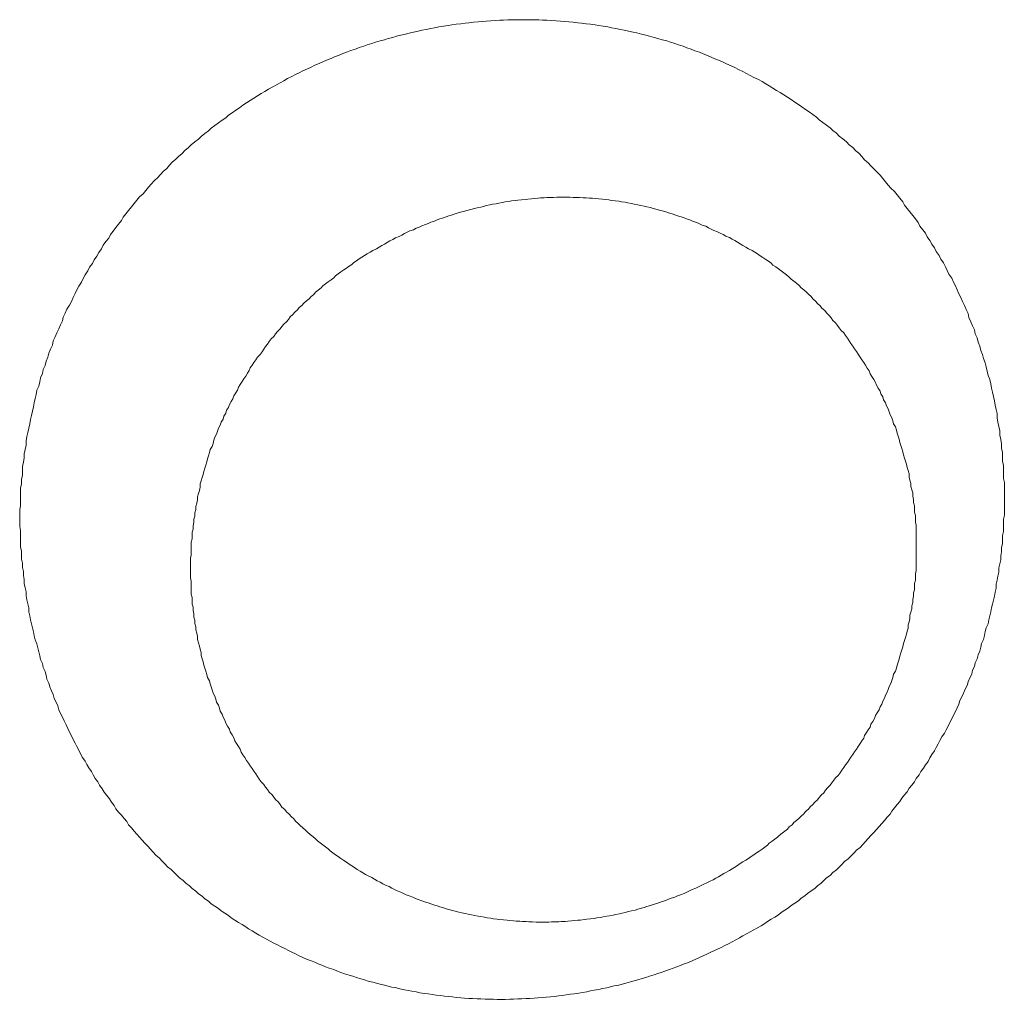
# Model space of a CAD drawing. Header units: millimetres. Extents: x -2274 to 12297, y -16157 to 26321.
# Tile 66 of 256: x -78.27 to -77.18, y -7059.75 to -7058.67. Entities that reach past the tile are written whole.
import ezdxf

# ---------------------------------------------------------------- set-up
doc = ezdxf.new("R2010")
doc.units = ezdxf.units.MM

msp = doc.modelspace()

# ---------------------------------------------------------------- linework, layer by layer
at = {"color": 253, "lineweight": 13}
for points in [[(-77.1843, -7059.1736, 0), (-77.1843, -7059.1688, 0), (-77.1843, -7059.1641, 0), (-77.1843, -7059.1593, 0), (-77.1853, -7059.1545, 0), (-77.1853, -7059.1498, 0), (-77.1853, -7059.145, 0), (-77.1863, -7059.1402, 0), (-77.1863, -7059.1355, 0), (-77.1873, -7059.1307, 0), (-77.1883, -7059.126, 0), (-77.1883, -7059.1212, 0), (-77.1893, -7059.1165, 0), (-77.1903, -7059.1117, 0), (-77.1913, -7059.107, 0), (-77.1913, -7059.1023, 0), (-77.1923, -7059.0976, 0), (-77.1933, -7059.0929, 0), (-77.1943, -7059.0882, 0), (-77.1953, -7059.0835, 0), (-77.1963, -7059.0788, 0), (-77.1973, -7059.0741, 0), (-77.1983, -7059.0695, 0), (-77.1993, -7059.0648, 0), (-77.2013, -7059.0602, 0), (-77.2023, -7059.0555, 0), (-77.2033, -7059.0509, 0), (-77.2043, -7059.0463, 0), (-77.2063, -7059.0417, 0), (-77.2073, -7059.0371, 0), (-77.2093, -7059.0326, 0), (-77.2103, -7059.028, 0), (-77.2123, -7059.0235, 0), (-77.2133, -7059.0189, 0), (-77.2153, -7059.0144, 0), (-77.2163, -7059.0099, 0), (-77.2183, -7059.0055, 0), (-77.2203, -7059.001, 0), (-77.2223, -7058.9965, 0), (-77.2233, -7058.9921, 0), (-77.2253, -7058.9877, 0), (-77.2273, -7058.9833, 0), (-77.2293, -7058.9789, 0), (-77.2313, -7058.9745, 0), (-77.2333, -7058.9702, 0), (-77.2353, -7058.9659, 0), (-77.2373, -7058.9616, 0), (-77.2393, -7058.9573, 0), (-77.2413, -7058.953, 0), (-77.2443, -7058.9488, 0), (-77.2463, -7058.9446, 0), (-77.2483, -7058.9404, 0), (-77.2503, -7058.9362, 0), (-77.2533, -7058.932, 0), (-77.2553, -7058.9279, 0), (-77.2583, -7058.9238, 0), (-77.2603, -7058.9197, 0), (-77.2633, -7058.9156, 0), (-77.2653, -7058.9116, 0), (-77.2683, -7058.9076, 0), (-77.2703, -7058.9036, 0), (-77.2733, -7058.8996, 0), (-77.2763, -7058.8957, 0), (-77.2783, -7058.8917, 0), (-77.2813, -7058.8878, 0), (-77.2843, -7058.884, 0), (-77.2873, -7058.8801, 0), (-77.2903, -7058.8763, 0), (-77.2933, -7058.8725, 0), (-77.2953, -7058.8688, 0), (-77.2983, -7058.865, 0), (-77.3013, -7058.8613, 0), (-77.3043, -7058.8576, 0), (-77.3083, -7058.854, 0), (-77.3113, -7058.8504, 0), (-77.3143, -7058.8468, 0), (-77.3173, -7058.8432, 0), (-77.3203, -7058.8397, 0), (-77.3233, -7058.8362, 0), (-77.3273, -7058.8327, 0), (-77.3303, -7058.8293, 0), (-77.3333, -7058.8258, 0), (-77.3373, -7058.8225, 0), (-77.3403, -7058.8191, 0), (-77.3433, -7058.8158, 0), (-77.3473, -7058.8125, 0), (-77.3503, -7058.8092, 0), (-77.3543, -7058.806, 0), (-77.3573, -7058.8028, 0), (-77.3613, -7058.7996, 0), (-77.3653, -7058.7965, 0), (-77.3683, -7058.7934, 0), (-77.3723, -7058.7904, 0), (-77.3753, -7058.7873, 0), (-77.3793, -7058.7843, 0), (-77.3833, -7058.7814, 0), (-77.3873, -7058.7785, 0), (-77.3903, -7058.7756, 0), (-77.3943, -7058.7727, 0), (-77.3983, -7058.7699, 0), (-77.4023, -7058.7671, 0), (-77.4063, -7058.7644, 0), (-77.4103, -7058.7616, 0), (-77.4143, -7058.759, 0), (-77.4183, -7058.7563, 0), (-77.4223, -7058.7537, 0), (-77.4263, -7058.7511, 0), (-77.4303, -7058.7486, 0), (-77.4343, -7058.7461, 0), (-77.4383, -7058.7436, 0), (-77.4423, -7058.7412, 0), (-77.4463, -7058.7388, 0), (-77.4503, -7058.7365, 0), (-77.4543, -7058.7342, 0), (-77.4593, -7058.7319, 0), (-77.4633, -7058.7296, 0), (-77.4673, -7058.7274, 0), (-77.4713, -7058.7253, 0), (-77.4763, -7058.7232, 0), (-77.4803, -7058.7211, 0), (-77.4843, -7058.719, 0), (-77.4893, -7058.717, 0), (-77.4933, -7058.715, 0), (-77.4973, -7058.7131, 0), (-77.5023, -7058.7112, 0), (-77.5063, -7058.7094, 0), (-77.5103, -7058.7076, 0), (-77.5153, -7058.7058, 0), (-77.5193, -7058.7041, 0), (-77.5243, -7058.7024, 0), (-77.5283, -7058.7007, 0), (-77.5333, -7058.6991, 0), (-77.5373, -7058.6975, 0), (-77.5423, -7058.696, 0), (-77.5463, -7058.6945, 0), (-77.5513, -7058.6931, 0), (-77.5553, -7058.6917, 0), (-77.5603, -7058.6903, 0), (-77.5653, -7058.689, 0), (-77.5693, -7058.6877, 0), (-77.5743, -7058.6864, 0), (-77.5783, -7058.6852, 0), (-77.5833, -7058.6841, 0), (-77.5883, -7058.6829, 0), (-77.5923, -7058.6819, 0), (-77.5973, -7058.6808, 0), (-77.6023, -7058.6798, 0), (-77.6063, -7058.6789, 0), (-77.6113, -7058.6779, 0), (-77.6163, -7058.6771, 0), (-77.6203, -7058.6762, 0), (-77.6253, -7058.6754, 0), (-77.6303, -7058.6747, 0), (-77.6343, -7058.674, 0), (-77.6393, -7058.6733, 0), (-77.6443, -7058.6727, 0), (-77.6493, -7058.6721, 0), (-77.6533, -7058.6716, 0), (-77.6583, -7058.6711, 0), (-77.6633, -7058.6706, 0), (-77.6683, -7058.6702, 0), (-77.6723, -7058.6698, 0), (-77.6773, -7058.6695, 0), (-77.6823, -7058.6692, 0), (-77.6873, -7058.6689, 0), (-77.6923, -7058.6687, 0), (-77.6963, -7058.6685, 0), (-77.7013, -7058.6684, 0), (-77.7063, -7058.6683, 0), (-77.7113, -7058.6683, 0), (-77.7153, -7058.6683, 0), (-77.7203, -7058.6683, 0), (-77.7253, -7058.6684, 0), (-77.7303, -7058.6685, 0), (-77.7353, -7058.6687, 0), (-77.7393, -7058.6689, 0), (-77.7443, -7058.6692, 0), (-77.7493, -7058.6695, 0), (-77.7543, -7058.6698, 0), (-77.7583, -7058.6702, 0), (-77.7633, -7058.6706, 0), (-77.7683, -7058.6711, 0), (-77.7733, -7058.6716, 0), (-77.7773, -7058.6721, 0), (-77.7823, -7058.6727, 0), (-77.7873, -7058.6733, 0), (-77.7923, -7058.674, 0), (-77.7963, -7058.6747, 0), (-77.8013, -7058.6755, 0), (-77.8063, -7058.6763, 0), (-77.8113, -7058.6771, 0), (-77.8153, -7058.678, 0), (-77.8203, -7058.6789, 0), (-77.8253, -7058.6799, 0), (-77.8293, -7058.6809, 0), (-77.8343, -7058.6819, 0), (-77.8393, -7058.683, 0), (-77.8433, -7058.6841, 0), (-77.8483, -7058.6852, 0), (-77.8533, -7058.6864, 0), (-77.8573, -7058.6877, 0), (-77.8623, -7058.689, 0), (-77.8663, -7058.6903, 0), (-77.8713, -7058.6916, 0), (-77.8763, -7058.693, 0), (-77.8803, -7058.6944, 0), (-77.8853, -7058.6959, 0), (-77.8893, -7058.6974, 0), (-77.8943, -7058.699, 0), (-77.8983, -7058.7006, 0), (-77.9033, -7058.7022, 0), (-77.9073, -7058.7038, 0), (-77.9123, -7058.7055, 0), (-77.9163, -7058.7073, 0), (-77.9213, -7058.709, 0), (-77.9253, -7058.7109, 0), (-77.9303, -7058.7127, 0), (-77.9343, -7058.7146, 0), (-77.9383, -7058.7165, 0), (-77.9433, -7058.7185, 0), (-77.9473, -7058.7205, 0), (-77.9513, -7058.7225, 0), (-77.9563, -7058.7246, 0), (-77.9603, -7058.7267, 0), (-77.9643, -7058.7288, 0), (-77.9683, -7058.731, 0), (-77.9733, -7058.7332, 0), (-77.9773, -7058.7355, 0), (-77.9813, -7058.7378, 0), (-77.9853, -7058.7401, 0), (-77.9893, -7058.7424, 0), (-77.9943, -7058.7448, 0), (-77.9983, -7058.7473, 0), (-78.0023, -7058.7497, 0), (-78.0063, -7058.7522, 0), (-78.0103, -7058.7548, 0), (-78.0143, -7058.7573, 0), (-78.0183, -7058.7599, 0), (-78.0223, -7058.7626, 0), (-78.0263, -7058.7652, 0), (-78.0303, -7058.7679, 0), (-78.0343, -7058.7707, 0), (-78.0383, -7058.7735, 0), (-78.0413, -7058.7763, 0), (-78.0453, -7058.7791, 0), (-78.0493, -7058.782, 0), (-78.0533, -7058.7849, 0), (-78.0573, -7058.7878, 0), (-78.0603, -7058.7908, 0), (-78.0643, -7058.7938, 0), (-78.0683, -7058.7968, 0), (-78.0713, -7058.7998, 0), (-78.0753, -7058.8029, 0), (-78.0793, -7058.806, 0), (-78.0823, -7058.8092, 0), (-78.0863, -7058.8124, 0), (-78.0893, -7058.8156, 0), (-78.0933, -7058.8188, 0), (-78.0963, -7058.8221, 0), (-78.1003, -7058.8254, 0), (-78.1033, -7058.8287, 0), (-78.1063, -7058.8321, 0), (-78.1103, -7058.8355, 0), (-78.1133, -7058.8389, 0), (-78.1163, -7058.8423, 0), (-78.1203, -7058.8458, 0), (-78.1233, -7058.8493, 0), (-78.1263, -7058.8528, 0), (-78.1293, -7058.8564, 0), (-78.1323, -7058.86, 0), (-78.1363, -7058.8636, 0), (-78.1393, -7058.8672, 0), (-78.1423, -7058.8709, 0), (-78.1453, -7058.8746, 0), (-78.1483, -7058.8783, 0), (-78.1513, -7058.882, 0), (-78.1543, -7058.8858, 0), (-78.1563, -7058.8896, 0), (-78.1593, -7058.8934, 0), (-78.1623, -7058.8972, 0), (-78.1653, -7058.9011, 0), (-78.1683, -7058.905, 0), (-78.1703, -7058.9089, 0), (-78.1733, -7058.9128, 0), (-78.1763, -7058.9168, 0), (-78.1783, -7058.9207, 0), (-78.1813, -7058.9247, 0), (-78.1833, -7058.9288, 0), (-78.1863, -7058.9328, 0), (-78.1883, -7058.9369, 0), (-78.1913, -7058.941, 0), (-78.1933, -7058.9451, 0), (-78.1963, -7058.9492, 0), (-78.1983, -7058.9534, 0), (-78.2003, -7058.9575, 0), (-78.2033, -7058.9617, 0), (-78.2053, -7058.9659, 0), (-78.2073, -7058.9701, 0), (-78.2093, -7058.9744, 0), (-78.2113, -7058.9787, 0), (-78.2133, -7058.9829, 0), (-78.2163, -7058.9872, 0), (-78.2183, -7058.9916, 0), (-78.2203, -7058.9959, 0), (-78.2213, -7059.0002, 0), (-78.2233, -7059.0046, 0), (-78.2253, -7059.009, 0), (-78.2273, -7059.0134, 0), (-78.2293, -7059.0178, 0), (-78.2313, -7059.0222, 0), (-78.2323, -7059.0267, 0), (-78.2343, -7059.0311, 0), (-78.2363, -7059.0356, 0), (-78.2373, -7059.0401, 0), (-78.2393, -7059.0446, 0), (-78.2403, -7059.0491, 0), (-78.2423, -7059.0536, 0), (-78.2433, -7059.0582, 0), (-78.2453, -7059.0627, 0), (-78.2463, -7059.0673, 0), (-78.2473, -7059.0719, 0), (-78.2493, -7059.0765, 0), (-78.2503, -7059.0811, 0), (-78.2513, -7059.0857, 0), (-78.2523, -7059.0903, 0), (-78.2533, -7059.0949, 0), (-78.2543, -7059.0996, 0), (-78.2553, -7059.1042, 0), (-78.2563, -7059.1089, 0), (-78.2573, -7059.1135, 0), (-78.2583, -7059.1182, 0), (-78.2593, -7059.1229, 0), (-78.2603, -7059.1276, 0), (-78.2613, -7059.1323, 0), (-78.2613, -7059.137, 0), (-78.2623, -7059.1417, 0), (-78.2633, -7059.1464, 0), (-78.2633, -7059.1511, 0), (-78.2643, -7059.1559, 0), (-78.2653, -7059.1606, 0), (-78.2653, -7059.1653, 0), (-78.2653, -7059.1701, 0), (-78.2663, -7059.1748, 0), (-78.2663, -7059.1796, 0), (-78.2673, -7059.1843, 0), (-78.2673, -7059.1891, 0), (-78.2673, -7059.1939, 0), (-78.2673, -7059.1986, 0), (-78.2673, -7059.2034, 0), (-78.2683, -7059.2082, 0), (-78.2683, -7059.213, 0), (-78.2683, -7059.2177, 0)], [(-78.0803, -7059.2725, 0), (-78.0803, -7059.2689, 0), (-78.0803, -7059.2653, 0), (-78.0803, -7059.2617, 0), (-78.0793, -7059.2581, 0), (-78.0793, -7059.2545, 0), (-78.0793, -7059.2509, 0), (-78.0793, -7059.2473, 0), (-78.0793, -7059.2438, 0), (-78.0783, -7059.2402, 0), (-78.0783, -7059.2366, 0), (-78.0783, -7059.233, 0), (-78.0773, -7059.2294, 0), (-78.0773, -7059.2258, 0), (-78.0763, -7059.2223, 0), (-78.0763, -7059.2187, 0), (-78.0753, -7059.2151, 0), (-78.0753, -7059.2116, 0), (-78.0743, -7059.208, 0), (-78.0743, -7059.2045, 0), (-78.0733, -7059.2009, 0), (-78.0723, -7059.1974, 0), (-78.0723, -7059.1939, 0), (-78.0713, -7059.1903, 0), (-78.0703, -7059.1868, 0), (-78.0693, -7059.1833, 0), (-78.0693, -7059.1798, 0), (-78.0683, -7059.1763, 0), (-78.0673, -7059.1728, 0), (-78.0663, -7059.1693, 0), (-78.0653, -7059.1659, 0), (-78.0643, -7059.1624, 0), (-78.0633, -7059.159, 0), (-78.0623, -7059.1555, 0), (-78.0613, -7059.1521, 0), (-78.0603, -7059.1487, 0), (-78.0593, -7059.1452, 0), (-78.0583, -7059.1418, 0), (-78.0563, -7059.1384, 0), (-78.0553, -7059.1351, 0), (-78.0543, -7059.1317, 0), (-78.0533, -7059.1283, 0), (-78.0513, -7059.125, 0), (-78.0503, -7059.1216, 0), (-78.0493, -7059.1183, 0), (-78.0473, -7059.115, 0), (-78.0463, -7059.1117, 0), (-78.0443, -7059.1084, 0), (-78.0433, -7059.1051, 0), (-78.0413, -7059.1019, 0), (-78.0403, -7059.0986, 0), (-78.0383, -7059.0954, 0), (-78.0373, -7059.0922, 0), (-78.0353, -7059.089, 0), (-78.0333, -7059.0858, 0), (-78.0323, -7059.0826, 0), (-78.0303, -7059.0795, 0), (-78.0283, -7059.0763, 0), (-78.0273, -7059.0732, 0), (-78.0253, -7059.0701, 0), (-78.0233, -7059.067, 0), (-78.0213, -7059.0639, 0), (-78.0193, -7059.0609, 0), (-78.0173, -7059.0578, 0), (-78.0153, -7059.0548, 0), (-78.0143, -7059.0518, 0), (-78.0123, -7059.0488, 0), (-78.0103, -7059.0459, 0), (-78.0083, -7059.0429, 0), (-78.0063, -7059.04, 0), (-78.0033, -7059.0371, 0), (-78.0013, -7059.0342, 0), (-77.9993, -7059.0313, 0), (-77.9973, -7059.0284, 0), (-77.9953, -7059.0256, 0), (-77.9933, -7059.0228, 0), (-77.9913, -7059.02, 0), (-77.9883, -7059.0172, 0), (-77.9863, -7059.0145, 0), (-77.9843, -7059.0117, 0), (-77.9813, -7059.009, 0), (-77.9793, -7059.0063, 0), (-77.9773, -7059.0037, 0), (-77.9743, -7059.001, 0), (-77.9723, -7058.9984, 0), (-77.9703, -7058.9958, 0), (-77.9673, -7058.9932, 0), (-77.9653, -7058.9906, 0), (-77.9623, -7058.9881, 0), (-77.9603, -7058.9855, 0), (-77.9573, -7058.983, 0), (-77.9553, -7058.9806, 0), (-77.9523, -7058.9781, 0), (-77.9493, -7058.9757, 0), (-77.9473, -7058.9733, 0), (-77.9443, -7058.9709, 0), (-77.9423, -7058.9685, 0), (-77.9393, -7058.9662, 0), (-77.9363, -7058.9638, 0), (-77.9343, -7058.9615, 0), (-77.9313, -7058.9593, 0), (-77.9283, -7058.957, 0), (-77.9253, -7058.9548, 0), (-77.9223, -7058.9526, 0), (-77.9203, -7058.9504, 0), (-77.9173, -7058.9482, 0), (-77.9143, -7058.9461, 0), (-77.9113, -7058.944, 0), (-77.9083, -7058.9419, 0), (-77.9053, -7058.9399, 0), (-77.9023, -7058.9378, 0), (-77.9003, -7058.9358, 0), (-77.8973, -7058.9338, 0), (-77.8943, -7058.9319, 0), (-77.8913, -7058.9299, 0), (-77.8883, -7058.928, 0), (-77.8853, -7058.9261, 0), (-77.8823, -7058.9243, 0), (-77.8793, -7058.9225, 0), (-77.8753, -7058.9206, 0), (-77.8723, -7058.9189, 0), (-77.8693, -7058.9171, 0), (-77.8663, -7058.9154, 0), (-77.8633, -7058.9137, 0), (-77.8603, -7058.912, 0), (-77.8573, -7058.9104, 0), (-77.8543, -7058.9087, 0), (-77.8503, -7058.9071, 0), (-77.8473, -7058.9056, 0), (-77.8443, -7058.904, 0), (-77.8413, -7058.9025, 0), (-77.8383, -7058.901, 0), (-77.8343, -7058.8996, 0), (-77.8313, -7058.8981, 0), (-77.8283, -7058.8967, 0), (-77.8253, -7058.8954, 0), (-77.8213, -7058.894, 0), (-77.8183, -7058.8927, 0), (-77.8153, -7058.8914, 0), (-77.8113, -7058.8901, 0), (-77.8083, -7058.8889, 0), (-77.8053, -7058.8877, 0), (-77.8013, -7058.8865, 0), (-77.7983, -7058.8854, 0), (-77.7953, -7058.8843, 0), (-77.7913, -7058.8832, 0), (-77.7883, -7058.8821, 0), (-77.7853, -7058.8811, 0), (-77.7813, -7058.8801, 0), (-77.7783, -7058.8791, 0), (-77.7743, -7058.8781, 0), (-77.7713, -7058.8772, 0), (-77.7673, -7058.8763, 0), (-77.7643, -7058.8755, 0), (-77.7603, -7058.8747, 0), (-77.7573, -7058.8739, 0), (-77.7543, -7058.8731, 0), (-77.7503, -7058.8724, 0), (-77.7473, -7058.8716, 0), (-77.7433, -7058.871, 0), (-77.7403, -7058.8703, 0), (-77.7363, -7058.8697, 0), (-77.7333, -7058.8691, 0), (-77.7293, -7058.8686, 0), (-77.7263, -7058.868, 0), (-77.7223, -7058.8675, 0), (-77.7193, -7058.8671, 0), (-77.7153, -7058.8666, 0), (-77.7113, -7058.8662, 0), (-77.7083, -7058.8659, 0), (-77.7043, -7058.8655, 0), (-77.7013, -7058.8652, 0), (-77.6973, -7058.8649, 0), (-77.6943, -7058.8647, 0), (-77.6903, -7058.8645, 0), (-77.6873, -7058.8643, 0), (-77.6833, -7058.8642, 0), (-77.6803, -7058.864, 0), (-77.6763, -7058.8639, 0), (-77.6723, -7058.8639, 0), (-77.6693, -7058.8639, 0), (-77.6653, -7058.8639, 0), (-77.6623, -7058.8639, 0), (-77.6583, -7058.864, 0), (-77.6553, -7058.8641, 0), (-77.6513, -7058.8642, 0), (-77.6473, -7058.8644, 0), (-77.6443, -7058.8646, 0), (-77.6403, -7058.8648, 0), (-77.6373, -7058.865, 0), (-77.6333, -7058.8653, 0), (-77.6303, -7058.8657, 0), (-77.6263, -7058.866, 0), (-77.6233, -7058.8664, 0), (-77.6193, -7058.8668, 0), (-77.6163, -7058.8673, 0), (-77.6123, -7058.8678, 0), (-77.6083, -7058.8683, 0), (-77.6053, -7058.8688, 0), (-77.6013, -7058.8694, 0), (-77.5983, -7058.87, 0), (-77.5943, -7058.8707, 0), (-77.5913, -7058.8714, 0), (-77.5873, -7058.8721, 0), (-77.5843, -7058.8728, 0), (-77.5803, -7058.8736, 0), (-77.5773, -7058.8744, 0), (-77.5733, -7058.8753, 0), (-77.5703, -7058.8761, 0), (-77.5673, -7058.8771, 0), (-77.5633, -7058.878, 0), (-77.5603, -7058.879, 0), (-77.5563, -7058.88, 0), (-77.5533, -7058.881, 0), (-77.5493, -7058.8821, 0), (-77.5463, -7058.8832, 0), (-77.5433, -7058.8843, 0), (-77.5393, -7058.8855, 0), (-77.5363, -7058.8867, 0), (-77.5323, -7058.8879, 0), (-77.5293, -7058.8892, 0), (-77.5263, -7058.8905, 0), (-77.5223, -7058.8918, 0), (-77.5193, -7058.8931, 0), (-77.5163, -7058.8945, 0), (-77.5123, -7058.8959, 0), (-77.5093, -7058.8974, 0), (-77.5063, -7058.8989, 0), (-77.5033, -7058.9004, 0), (-77.4993, -7058.9019, 0), (-77.4963, -7058.9035, 0), (-77.4933, -7058.9051, 0), (-77.4903, -7058.9067, 0), (-77.4863, -7058.9083, 0), (-77.4833, -7058.91, 0), (-77.4803, -7058.9117, 0), (-77.4773, -7058.9135, 0), (-77.4743, -7058.9152, 0), (-77.4713, -7058.917, 0), (-77.4683, -7058.9188, 0), (-77.4653, -7058.9207, 0), (-77.4613, -7058.9226, 0), (-77.4583, -7058.9245, 0), (-77.4553, -7058.9264, 0), (-77.4523, -7058.9284, 0), (-77.4493, -7058.9304, 0), (-77.4463, -7058.9324, 0), (-77.4433, -7058.9344, 0), (-77.4403, -7058.9365, 0), (-77.4383, -7058.9386, 0), (-77.4353, -7058.9407, 0), (-77.4323, -7058.9429, 0), (-77.4293, -7058.9451, 0), (-77.4263, -7058.9473, 0), (-77.4233, -7058.9495, 0), (-77.4203, -7058.9518, 0), (-77.4183, -7058.9541, 0), (-77.4153, -7058.9564, 0), (-77.4123, -7058.9587, 0), (-77.4093, -7058.9611, 0), (-77.4073, -7058.9635, 0), (-77.4043, -7058.9659, 0), (-77.4013, -7058.9683, 0), (-77.3993, -7058.9708, 0), (-77.3963, -7058.9733, 0), (-77.3943, -7058.9758, 0), (-77.3913, -7058.9783, 0), (-77.3893, -7058.9809, 0), (-77.3863, -7058.9835, 0), (-77.3843, -7058.9861, 0), (-77.3813, -7058.9887, 0), (-77.3793, -7058.9914, 0), (-77.3763, -7058.994, 0), (-77.3743, -7058.9967, 0), (-77.3723, -7058.9995, 0), (-77.3693, -7059.0022, 0), (-77.3673, -7059.005, 0), (-77.3653, -7059.0078, 0), (-77.3633, -7059.0106, 0), (-77.3603, -7059.0134, 0), (-77.3583, -7059.0163, 0), (-77.3563, -7059.0192, 0), (-77.3543, -7059.0221, 0), (-77.3523, -7059.025, 0), (-77.3503, -7059.0279, 0), (-77.3483, -7059.0309, 0), (-77.3463, -7059.0339, 0), (-77.3443, -7059.0369, 0), (-77.3423, -7059.0399, 0), (-77.3403, -7059.0429, 0), (-77.3383, -7059.046, 0), (-77.3363, -7059.049, 0), (-77.3343, -7059.0521, 0), (-77.3323, -7059.0552, 0), (-77.3313, -7059.0583, 0), (-77.3293, -7059.0615, 0), (-77.3273, -7059.0646, 0), (-77.3253, -7059.0678, 0), (-77.3243, -7059.071, 0), (-77.3223, -7059.0742, 0), (-77.3203, -7059.0774, 0), (-77.3193, -7059.0806, 0), (-77.3173, -7059.0839, 0), (-77.3163, -7059.0871, 0), (-77.3143, -7059.0904, 0), (-77.3133, -7059.0937, 0), (-77.3113, -7059.097, 0), (-77.3103, -7059.1003, 0), (-77.3093, -7059.1036, 0), (-77.3073, -7059.1069, 0), (-77.3063, -7059.1103, 0), (-77.3053, -7059.1136, 0), (-77.3033, -7059.117, 0), (-77.3023, -7059.1204, 0), (-77.3013, -7059.1237, 0), (-77.3003, -7059.1271, 0), (-77.2993, -7059.1305, 0), (-77.2983, -7059.134, 0), (-77.2973, -7059.1374, 0), (-77.2963, -7059.1408, 0), (-77.2953, -7059.1443, 0), (-77.2943, -7059.1477, 0), (-77.2933, -7059.1512, 0), (-77.2923, -7059.1547, 0), (-77.2913, -7059.1581, 0), (-77.2903, -7059.1616, 0), (-77.2893, -7059.1651, 0), (-77.2883, -7059.1686, 0), (-77.2883, -7059.1721, 0), (-77.2873, -7059.1756, 0), (-77.2863, -7059.1791, 0), (-77.2863, -7059.1827, 0), (-77.2853, -7059.1862, 0), (-77.2843, -7059.1897, 0), (-77.2843, -7059.1932, 0), (-77.2833, -7059.1968, 0), (-77.2833, -7059.2003, 0), (-77.2823, -7059.2039, 0), (-77.2823, -7059.2074, 0), (-77.2823, -7059.211, 0), (-77.2813, -7059.2145, 0), (-77.2813, -7059.2181, 0), (-77.2813, -7059.2217, 0), (-77.2803, -7059.2252, 0), (-77.2803, -7059.2288, 0), (-77.2803, -7059.2324, 0), (-77.2803, -7059.2359, 0), (-77.2803, -7059.2395, 0), (-77.2803, -7059.2431, 0), (-77.2803, -7059.2466, 0), (-77.2803, -7059.2502, 0), (-77.2803, -7059.2538, 0)], [(-78.2683, -7059.2177, 0), (-78.2683, -7059.2222, 0), (-78.2683, -7059.2267, 0), (-78.2673, -7059.2312, 0), (-78.2673, -7059.2357, 0), (-78.2673, -7059.2402, 0), (-78.2673, -7059.2447, 0), (-78.2673, -7059.2492, 0), (-78.2663, -7059.2537, 0), (-78.2663, -7059.2582, 0), (-78.2663, -7059.2627, 0), (-78.2653, -7059.2672, 0), (-78.2653, -7059.2717, 0), (-78.2643, -7059.2762, 0), (-78.2643, -7059.2806, 0), (-78.2633, -7059.2851, 0), (-78.2633, -7059.2896, 0), (-78.2623, -7059.2941, 0), (-78.2613, -7059.2985, 0), (-78.2613, -7059.303, 0), (-78.2603, -7059.3074, 0), (-78.2593, -7059.3119, 0), (-78.2583, -7059.3163, 0), (-78.2583, -7059.3208, 0), (-78.2573, -7059.3252, 0), (-78.2563, -7059.3296, 0), (-78.2553, -7059.334, 0), (-78.2543, -7059.3384, 0), (-78.2533, -7059.3428, 0), (-78.2523, -7059.3472, 0), (-78.2513, -7059.3516, 0), (-78.2493, -7059.356, 0), (-78.2483, -7059.3603, 0), (-78.2473, -7059.3647, 0), (-78.2463, -7059.369, 0), (-78.2453, -7059.3733, 0), (-78.2433, -7059.3777, 0), (-78.2423, -7059.382, 0), (-78.2403, -7059.3863, 0), (-78.2393, -7059.3905, 0), (-78.2383, -7059.3948, 0), (-78.2363, -7059.3991, 0), (-78.2353, -7059.4033, 0), (-78.2333, -7059.4076, 0), (-78.2313, -7059.4118, 0), (-78.2303, -7059.416, 0), (-78.2283, -7059.4202, 0), (-78.2263, -7059.4243, 0), (-78.2253, -7059.4285, 0), (-78.2233, -7059.4326, 0), (-78.2213, -7059.4368, 0), (-78.2193, -7059.4409, 0), (-78.2173, -7059.445, 0), (-78.2153, -7059.4491, 0), (-78.2133, -7059.4531, 0), (-78.2113, -7059.4572, 0), (-78.2093, -7059.4612, 0), (-78.2073, -7059.4652, 0), (-78.2053, -7059.4692, 0), (-78.2033, -7059.4732, 0), (-78.2013, -7059.4771, 0), (-78.1993, -7059.4811, 0), (-78.1963, -7059.485, 0), (-78.1943, -7059.4889, 0), (-78.1923, -7059.4927, 0), (-78.1893, -7059.4966, 0), (-78.1873, -7059.5004, 0), (-78.1853, -7059.5042, 0), (-78.1823, -7059.508, 0), (-78.1803, -7059.5118, 0), (-78.1773, -7059.5155, 0), (-78.1753, -7059.5193, 0), (-78.1723, -7059.523, 0), (-78.1693, -7059.5267, 0), (-78.1673, -7059.5303, 0), (-78.1643, -7059.534, 0), (-78.1623, -7059.5376, 0), (-78.1593, -7059.5412, 0), (-78.1563, -7059.5447, 0), (-78.1533, -7059.5483, 0), (-78.1503, -7059.5518, 0), (-78.1483, -7059.5553, 0), (-78.1453, -7059.5587, 0), (-78.1423, -7059.5622, 0), (-78.1393, -7059.5656, 0), (-78.1363, -7059.569, 0), (-78.1333, -7059.5724, 0), (-78.1303, -7059.5757, 0), (-78.1273, -7059.579, 0), (-78.1243, -7059.5823, 0), (-78.1213, -7059.5856, 0), (-78.1183, -7059.5888, 0), (-78.1143, -7059.592, 0), (-78.1113, -7059.5952, 0), (-78.1083, -7059.5984, 0), (-78.1053, -7059.6015, 0), (-78.1013, -7059.6046, 0), (-78.0983, -7059.6077, 0), (-78.0953, -7059.6107, 0), (-78.0923, -7059.6137, 0), (-78.0883, -7059.6167, 0), (-78.0853, -7059.6197, 0), (-78.0813, -7059.6226, 0), (-78.0783, -7059.6255, 0), (-78.0743, -7059.6284, 0), (-78.0713, -7059.6312, 0), (-78.0673, -7059.634, 0), (-78.0643, -7059.6368, 0), (-78.0603, -7059.6395, 0), (-78.0573, -7059.6422, 0), (-78.0533, -7059.6449, 0), (-78.0493, -7059.6476, 0), (-78.0463, -7059.6502, 0), (-78.0423, -7059.6528, 0), (-78.0383, -7059.6553, 0), (-78.0353, -7059.6579, 0), (-78.0313, -7059.6604, 0), (-78.0273, -7059.6628, 0), (-78.0233, -7059.6652, 0), (-78.0193, -7059.6676, 0), (-78.0163, -7059.67, 0), (-78.0123, -7059.6723, 0), (-78.0083, -7059.6746, 0), (-78.0043, -7059.6769, 0), (-78.0003, -7059.6791, 0), (-77.9963, -7059.6813, 0), (-77.9923, -7059.6834, 0), (-77.9883, -7059.6856, 0), (-77.9843, -7059.6877, 0), (-77.9803, -7059.6897, 0), (-77.9763, -7059.6917, 0), (-77.9723, -7059.6937, 0), (-77.9683, -7059.6957, 0), (-77.9643, -7059.6976, 0), (-77.9603, -7059.6995, 0), (-77.9563, -7059.7014, 0), (-77.9523, -7059.7032, 0), (-77.9473, -7059.705, 0), (-77.9433, -7059.7067, 0), (-77.9393, -7059.7084, 0), (-77.9353, -7059.7101, 0), (-77.9313, -7059.7117, 0), (-77.9273, -7059.7133, 0), (-77.9223, -7059.7149, 0), (-77.9183, -7059.7165, 0), (-77.9143, -7059.718, 0), (-77.9103, -7059.7194, 0), (-77.9053, -7059.7208, 0), (-77.9013, -7059.7222, 0), (-77.8973, -7059.7236, 0), (-77.8923, -7059.7249, 0), (-77.8883, -7059.7262, 0), (-77.8843, -7059.7274, 0), (-77.8793, -7059.7287, 0), (-77.8753, -7059.7298, 0), (-77.8713, -7059.731, 0), (-77.8663, -7059.7321, 0), (-77.8623, -7059.7331, 0), (-77.8583, -7059.7342, 0), (-77.8533, -7059.7351, 0), (-77.8493, -7059.7361, 0), (-77.8443, -7059.737, 0), (-77.8403, -7059.7379, 0), (-77.8363, -7059.7387, 0), (-77.8313, -7059.7395, 0), (-77.8273, -7059.7403, 0), (-77.8223, -7059.741, 0), (-77.8183, -7059.7417, 0), (-77.8133, -7059.7423, 0), (-77.8093, -7059.743, 0), (-77.8043, -7059.7435, 0), (-77.8003, -7059.7441, 0), (-77.7953, -7059.7446, 0), (-77.7913, -7059.745, 0), (-77.7873, -7059.7454, 0), (-77.7823, -7059.7458, 0), (-77.7783, -7059.7462, 0), (-77.7733, -7059.7465, 0), (-77.7693, -7059.7467, 0), (-77.7643, -7059.747, 0), (-77.7603, -7059.7472, 0), (-77.7553, -7059.7473, 0), (-77.7513, -7059.7474, 0), (-77.7463, -7059.7475, 0), (-77.7423, -7059.7476, 0), (-77.7373, -7059.7476, 0), (-77.7333, -7059.7476, 0), (-77.7283, -7059.7475, 0), (-77.7243, -7059.7474, 0), (-77.7193, -7059.7472, 0), (-77.7153, -7059.7471, 0), (-77.7103, -7059.7468, 0), (-77.7063, -7059.7466, 0), (-77.7013, -7059.7463, 0), (-77.6973, -7059.746, 0), (-77.6923, -7059.7456, 0), (-77.6883, -7059.7452, 0), (-77.6833, -7059.7448, 0), (-77.6793, -7059.7443, 0), (-77.6743, -7059.7438, 0), (-77.6703, -7059.7433, 0), (-77.6663, -7059.7427, 0), (-77.6613, -7059.742, 0), (-77.6573, -7059.7414, 0), (-77.6523, -7059.7407, 0), (-77.6483, -7059.74, 0), (-77.6433, -7059.7392, 0), (-77.6393, -7059.7384, 0), (-77.6353, -7059.7376, 0), (-77.6303, -7059.7367, 0), (-77.6263, -7059.7358, 0), (-77.6213, -7059.7348, 0), (-77.6173, -7059.7339, 0), (-77.6133, -7059.7328, 0), (-77.6083, -7059.7318, 0), (-77.6043, -7059.7307, 0), (-77.6003, -7059.7296, 0), (-77.5953, -7059.7284, 0), (-77.5913, -7059.7272, 0), (-77.5873, -7059.726, 0), (-77.5823, -7059.7247, 0), (-77.5783, -7059.7234, 0), (-77.5743, -7059.7221, 0), (-77.5693, -7059.7207, 0), (-77.5653, -7059.7193, 0), (-77.5613, -7059.7179, 0), (-77.5573, -7059.7164, 0), (-77.5523, -7059.7149, 0), (-77.5483, -7059.7134, 0), (-77.5443, -7059.7118, 0), (-77.5403, -7059.7102, 0), (-77.5363, -7059.7085, 0), (-77.5313, -7059.7069, 0), (-77.5273, -7059.7052, 0), (-77.5233, -7059.7034, 0), (-77.5193, -7059.7016, 0), (-77.5153, -7059.6998, 0), (-77.5113, -7059.698, 0), (-77.5073, -7059.6961, 0), (-77.5033, -7059.6942, 0), (-77.4993, -7059.6923, 0), (-77.4953, -7059.6903, 0), (-77.4913, -7059.6883, 0), (-77.4873, -7059.6863, 0), (-77.4833, -7059.6842, 0), (-77.4793, -7059.6821, 0), (-77.4753, -7059.68, 0), (-77.4713, -7059.6778, 0), (-77.4673, -7059.6756, 0), (-77.4633, -7059.6734, 0), (-77.4593, -7059.6711, 0), (-77.4553, -7059.6688, 0), (-77.4513, -7059.6665, 0), (-77.4473, -7059.6642, 0), (-77.4443, -7059.6618, 0), (-77.4403, -7059.6594, 0), (-77.4363, -7059.6569, 0), (-77.4323, -7059.6545, 0), (-77.4293, -7059.652, 0), (-77.4253, -7059.6494, 0), (-77.4213, -7059.6469, 0), (-77.4183, -7059.6443, 0), (-77.4143, -7059.6417, 0), (-77.4103, -7059.639, 0), (-77.4073, -7059.6363, 0), (-77.4033, -7059.6336, 0), (-77.4003, -7059.6309, 0), (-77.3963, -7059.6281, 0), (-77.3923, -7059.6253, 0), (-77.3893, -7059.6225, 0), (-77.3853, -7059.6197, 0), (-77.3823, -7059.6168, 0), (-77.3793, -7059.6139, 0), (-77.3753, -7059.611, 0), (-77.3723, -7059.608, 0), (-77.3683, -7059.605, 0), (-77.3653, -7059.602, 0), (-77.3623, -7059.599, 0), (-77.3593, -7059.5959, 0), (-77.3553, -7059.5928, 0), (-77.3523, -7059.5897, 0), (-77.3493, -7059.5866, 0), (-77.3463, -7059.5834, 0), (-77.3423, -7059.5802, 0), (-77.3393, -7059.577, 0), (-77.3363, -7059.5738, 0), (-77.3333, -7059.5705, 0), (-77.3303, -7059.5672, 0), (-77.3273, -7059.5639, 0), (-77.3243, -7059.5606, 0), (-77.3213, -7059.5572, 0), (-77.3183, -7059.5538, 0), (-77.3153, -7059.5504, 0), (-77.3123, -7059.547, 0), (-77.3093, -7059.5435, 0), (-77.3073, -7059.5401, 0), (-77.3043, -7059.5366, 0), (-77.3013, -7059.5331, 0), (-77.2983, -7059.5295, 0), (-77.2963, -7059.526, 0), (-77.2933, -7059.5224, 0), (-77.2903, -7059.5188, 0), (-77.2883, -7059.5151, 0), (-77.2853, -7059.5115, 0), (-77.2823, -7059.5078, 0), (-77.2803, -7059.5041, 0), (-77.2773, -7059.5004, 0), (-77.2753, -7059.4967, 0), (-77.2723, -7059.4929, 0), (-77.2703, -7059.4892, 0), (-77.2673, -7059.4854, 0), (-77.2653, -7059.4816, 0), (-77.2633, -7059.4778, 0), (-77.2603, -7059.4739, 0), (-77.2583, -7059.4701, 0), (-77.2563, -7059.4662, 0), (-77.2543, -7059.4623, 0), (-77.2523, -7059.4584, 0), (-77.2493, -7059.4544, 0), (-77.2473, -7059.4505, 0), (-77.2453, -7059.4465, 0), (-77.2433, -7059.4425, 0), (-77.2413, -7059.4385, 0), (-77.2393, -7059.4345, 0), (-77.2373, -7059.4305, 0), (-77.2353, -7059.4264, 0), (-77.2333, -7059.4224, 0), (-77.2323, -7059.4183, 0), (-77.2303, -7059.4142, 0), (-77.2283, -7059.4101, 0), (-77.2263, -7059.406, 0), (-77.2243, -7059.4018, 0), (-77.2233, -7059.3977, 0), (-77.2213, -7059.3935, 0), (-77.2193, -7059.3893, 0), (-77.2183, -7059.3851, 0), (-77.2163, -7059.3809, 0), (-77.2153, -7059.3767, 0), (-77.2133, -7059.3725, 0), (-77.2123, -7059.3682, 0), (-77.2103, -7059.364, 0), (-77.2093, -7059.3597, 0), (-77.2083, -7059.3554, 0), (-77.2063, -7059.3511, 0), (-77.2053, -7059.3468, 0), (-77.2043, -7059.3425, 0), (-77.2033, -7059.3382, 0), (-77.2013, -7059.3339, 0), (-77.2003, -7059.3295, 0), (-77.1993, -7059.3252, 0), (-77.1983, -7059.3208, 0), (-77.1973, -7059.3164, 0), (-77.1963, -7059.3121, 0), (-77.1953, -7059.3077, 0), (-77.1943, -7059.3033, 0), (-77.1933, -7059.2989, 0), (-77.1923, -7059.2945, 0), (-77.1923, -7059.29, 0), (-77.1913, -7059.2856, 0), (-77.1903, -7059.2812, 0), (-77.1893, -7059.2768, 0), (-77.1893, -7059.2723, 0), (-77.1883, -7059.2679, 0), (-77.1873, -7059.2634, 0), (-77.1873, -7059.259, 0), (-77.1863, -7059.2545, 0), (-77.1863, -7059.25, 0), (-77.1853, -7059.2455, 0), (-77.1853, -7059.2411, 0), (-77.1853, -7059.2366, 0), (-77.1843, -7059.2321, 0), (-77.1843, -7059.2276, 0), (-77.1843, -7059.2231, 0), (-77.1843, -7059.2186, 0), (-77.1833, -7059.2141, 0), (-77.1833, -7059.2096, 0), (-77.1833, -7059.2051, 0), (-77.1833, -7059.2006, 0), (-77.1833, -7059.1961, 0), (-77.1833, -7059.1916, 0), (-77.1833, -7059.1871, 0), (-77.1833, -7059.1826, 0), (-77.1833, -7059.1781, 0), (-77.1843, -7059.1736, 0)], [(-77.2803, -7059.2538, 0), (-77.2803, -7059.2573, 0), (-77.2803, -7059.2609, 0), (-77.2803, -7059.2644, 0), (-77.2803, -7059.268, 0), (-77.2803, -7059.2716, 0), (-77.2803, -7059.2751, 0), (-77.2813, -7059.2787, 0), (-77.2813, -7059.2822, 0), (-77.2813, -7059.2858, 0), (-77.2823, -7059.2893, 0), (-77.2823, -7059.2929, 0), (-77.2823, -7059.2964, 0), (-77.2833, -7059.2999, 0), (-77.2833, -7059.3035, 0), (-77.2843, -7059.307, 0), (-77.2843, -7059.3105, 0), (-77.2853, -7059.314, 0), (-77.2853, -7059.3175, 0), (-77.2863, -7059.321, 0), (-77.2873, -7059.3245, 0), (-77.2873, -7059.328, 0), (-77.2883, -7059.3315, 0), (-77.2893, -7059.335, 0), (-77.2893, -7059.3385, 0), (-77.2903, -7059.3419, 0), (-77.2913, -7059.3454, 0), (-77.2923, -7059.3488, 0), (-77.2933, -7059.3523, 0), (-77.2943, -7059.3557, 0), (-77.2953, -7059.3591, 0), (-77.2963, -7059.3626, 0), (-77.2973, -7059.366, 0), (-77.2983, -7059.3694, 0), (-77.2993, -7059.3727, 0), (-77.3003, -7059.3761, 0), (-77.3013, -7059.3795, 0), (-77.3023, -7059.3829, 0), (-77.3033, -7059.3862, 0), (-77.3053, -7059.3895, 0), (-77.3063, -7059.3929, 0), (-77.3073, -7059.3962, 0), (-77.3083, -7059.3995, 0), (-77.3103, -7059.4028, 0), (-77.3113, -7059.4061, 0), (-77.3123, -7059.4093, 0), (-77.3143, -7059.4126, 0), (-77.3153, -7059.4158, 0), (-77.3173, -7059.4191, 0), (-77.3183, -7059.4223, 0), (-77.3203, -7059.4255, 0), (-77.3213, -7059.4287, 0), (-77.3233, -7059.4319, 0), (-77.3253, -7059.435, 0), (-77.3263, -7059.4382, 0), (-77.3283, -7059.4413, 0), (-77.3303, -7059.4445, 0), (-77.3313, -7059.4476, 0), (-77.3333, -7059.4507, 0), (-77.3353, -7059.4537, 0), (-77.3373, -7059.4568, 0), (-77.3383, -7059.4599, 0), (-77.3403, -7059.4629, 0), (-77.3423, -7059.4659, 0), (-77.3443, -7059.4689, 0), (-77.3463, -7059.4719, 0), (-77.3483, -7059.4749, 0), (-77.3503, -7059.4778, 0), (-77.3523, -7059.4807, 0), (-77.3543, -7059.4837, 0), (-77.3563, -7059.4866, 0), (-77.3583, -7059.4894, 0), (-77.3603, -7059.4923, 0), (-77.3623, -7059.4951, 0), (-77.3643, -7059.498, 0), (-77.3663, -7059.5008, 0), (-77.3693, -7059.5036, 0), (-77.3713, -7059.5063, 0), (-77.3733, -7059.5091, 0), (-77.3753, -7059.5118, 0), (-77.3783, -7059.5146, 0), (-77.3803, -7059.5173, 0), (-77.3823, -7059.5199, 0), (-77.3853, -7059.5226, 0), (-77.3873, -7059.5252, 0), (-77.3893, -7059.5278, 0), (-77.3923, -7059.5304, 0), (-77.3943, -7059.533, 0), (-77.3973, -7059.5356, 0), (-77.3993, -7059.5381, 0), (-77.4023, -7059.5406, 0), (-77.4043, -7059.5431, 0), (-77.4073, -7059.5456, 0), (-77.4093, -7059.548, 0), (-77.4123, -7059.5505, 0), (-77.4153, -7059.5529, 0), (-77.4173, -7059.5553, 0), (-77.4203, -7059.5576, 0), (-77.4223, -7059.56, 0), (-77.4253, -7059.5623, 0), (-77.4283, -7059.5646, 0), (-77.4313, -7059.5669, 0), (-77.4333, -7059.5691, 0), (-77.4363, -7059.5713, 0), (-77.4393, -7059.5735, 0), (-77.4423, -7059.5757, 0), (-77.4443, -7059.5779, 0), (-77.4473, -7059.58, 0), (-77.4503, -7059.5821, 0), (-77.4533, -7059.5842, 0), (-77.4563, -7059.5863, 0), (-77.4593, -7059.5883, 0), (-77.4623, -7059.5903, 0), (-77.4653, -7059.5923, 0), (-77.4683, -7059.5943, 0), (-77.4713, -7059.5962, 0), (-77.4743, -7059.5981, 0), (-77.4773, -7059.6, 0), (-77.4803, -7059.6019, 0), (-77.4833, -7059.6037, 0), (-77.4863, -7059.6055, 0), (-77.4893, -7059.6073, 0), (-77.4923, -7059.6091, 0), (-77.4953, -7059.6108, 0), (-77.4983, -7059.6125, 0), (-77.5013, -7059.6142, 0), (-77.5043, -7059.6158, 0), (-77.5073, -7059.6175, 0), (-77.5113, -7059.6191, 0), (-77.5143, -7059.6206, 0), (-77.5173, -7059.6222, 0), (-77.5203, -7059.6237, 0), (-77.5233, -7059.6252, 0), (-77.5273, -7059.6267, 0), (-77.5303, -7059.6281, 0), (-77.5333, -7059.6295, 0), (-77.5363, -7059.6309, 0), (-77.5403, -7059.6323, 0), (-77.5433, -7059.6336, 0), (-77.5463, -7059.6349, 0), (-77.5503, -7059.6362, 0), (-77.5533, -7059.6374, 0), (-77.5563, -7059.6386, 0), (-77.5603, -7059.6398, 0), (-77.5633, -7059.641, 0), (-77.5663, -7059.6421, 0), (-77.5703, -7059.6432, 0), (-77.5733, -7059.6443, 0), (-77.5773, -7059.6453, 0), (-77.5803, -7059.6463, 0), (-77.5833, -7059.6473, 0), (-77.5873, -7059.6483, 0), (-77.5903, -7059.6492, 0), (-77.5943, -7059.6501, 0), (-77.5973, -7059.6509, 0), (-77.6013, -7059.6518, 0), (-77.6043, -7059.6526, 0), (-77.6073, -7059.6534, 0), (-77.6113, -7059.6541, 0), (-77.6143, -7059.6548, 0), (-77.6183, -7059.6555, 0), (-77.6213, -7059.6561, 0), (-77.6253, -7059.6567, 0), (-77.6283, -7059.6573, 0), (-77.6323, -7059.6579, 0), (-77.6353, -7059.6584, 0), (-77.6393, -7059.6589, 0), (-77.6433, -7059.6594, 0), (-77.6463, -7059.6598, 0), (-77.6503, -7059.6602, 0), (-77.6533, -7059.6605, 0), (-77.6573, -7059.6609, 0), (-77.6603, -7059.6612, 0), (-77.6643, -7059.6614, 0), (-77.6673, -7059.6617, 0), (-77.6713, -7059.6619, 0), (-77.6743, -7059.6621, 0), (-77.6783, -7059.6622, 0), (-77.6823, -7059.6623, 0), (-77.6853, -7059.6624, 0), (-77.6893, -7059.6624, 0), (-77.6923, -7059.6624, 0), (-77.6963, -7059.6624, 0), (-77.6993, -7059.6624, 0), (-77.7033, -7059.6623, 0), (-77.7073, -7059.6622, 0), (-77.7103, -7059.662, 0), (-77.7143, -7059.6618, 0), (-77.7173, -7059.6616, 0), (-77.7213, -7059.6614, 0), (-77.7243, -7059.6611, 0), (-77.7283, -7059.6608, 0), (-77.7313, -7059.6604, 0), (-77.7353, -7059.6601, 0), (-77.7393, -7059.6597, 0), (-77.7423, -7059.6592, 0), (-77.7463, -7059.6588, 0), (-77.7493, -7059.6583, 0), (-77.7533, -7059.6577, 0), (-77.7563, -7059.6571, 0), (-77.7603, -7059.6565, 0), (-77.7633, -7059.6559, 0), (-77.7673, -7059.6552, 0), (-77.7703, -7059.6545, 0), (-77.7743, -7059.6538, 0), (-77.7773, -7059.6531, 0), (-77.7813, -7059.6523, 0), (-77.7843, -7059.6514, 0), (-77.7883, -7059.6506, 0), (-77.7913, -7059.6497, 0), (-77.7953, -7059.6487, 0), (-77.7983, -7059.6478, 0), (-77.8013, -7059.6468, 0), (-77.8053, -7059.6458, 0), (-77.8083, -7059.6447, 0), (-77.8123, -7059.6436, 0), (-77.8153, -7059.6425, 0), (-77.8183, -7059.6413, 0), (-77.8223, -7059.6401, 0), (-77.8253, -7059.6389, 0), (-77.8293, -7059.6377, 0), (-77.8323, -7059.6364, 0), (-77.8353, -7059.6351, 0), (-77.8393, -7059.6337, 0), (-77.8423, -7059.6324, 0), (-77.8453, -7059.6309, 0), (-77.8483, -7059.6295, 0), (-77.8523, -7059.628, 0), (-77.8553, -7059.6265, 0), (-77.8583, -7059.625, 0), (-77.8613, -7059.6234, 0), (-77.8653, -7059.6219, 0), (-77.8683, -7059.6202, 0), (-77.8713, -7059.6186, 0), (-77.8743, -7059.6169, 0), (-77.8773, -7059.6152, 0), (-77.8803, -7059.6135, 0), (-77.8843, -7059.6117, 0), (-77.8873, -7059.6099, 0), (-77.8903, -7059.6081, 0), (-77.8933, -7059.6062, 0), (-77.8963, -7059.6044, 0), (-77.8993, -7059.6025, 0), (-77.9023, -7059.6005, 0), (-77.9053, -7059.5986, 0), (-77.9083, -7059.5966, 0), (-77.9113, -7059.5945, 0), (-77.9143, -7059.5925, 0), (-77.9173, -7059.5904, 0), (-77.9203, -7059.5883, 0), (-77.9233, -7059.5862, 0), (-77.9263, -7059.584, 0), (-77.9283, -7059.5819, 0), (-77.9313, -7059.5797, 0), (-77.9343, -7059.5774, 0), (-77.9373, -7059.5752, 0), (-77.9403, -7059.5729, 0), (-77.9423, -7059.5706, 0), (-77.9453, -7059.5683, 0), (-77.9483, -7059.5659, 0), (-77.9513, -7059.5635, 0), (-77.9533, -7059.5611, 0), (-77.9563, -7059.5587, 0), (-77.9593, -7059.5562, 0), (-77.9613, -7059.5537, 0), (-77.9643, -7059.5512, 0), (-77.9663, -7059.5487, 0), (-77.9693, -7059.5461, 0), (-77.9713, -7059.5436, 0), (-77.9743, -7059.541, 0), (-77.9763, -7059.5383, 0), (-77.9793, -7059.5357, 0), (-77.9813, -7059.533, 0), (-77.9833, -7059.5303, 0), (-77.9863, -7059.5276, 0), (-77.9883, -7059.5249, 0), (-77.9903, -7059.5221, 0), (-77.9933, -7059.5193, 0), (-77.9953, -7059.5165, 0), (-77.9973, -7059.5137, 0), (-77.9993, -7059.5108, 0), (-78.0023, -7059.508, 0), (-78.0043, -7059.5051, 0), (-78.0063, -7059.5022, 0), (-78.0083, -7059.4992, 0), (-78.0103, -7059.4963, 0), (-78.0123, -7059.4933, 0), (-78.0143, -7059.4903, 0), (-78.0163, -7059.4873, 0), (-78.0183, -7059.4843, 0), (-78.0203, -7059.4812, 0), (-78.0223, -7059.4782, 0), (-78.0243, -7059.4751, 0), (-78.0253, -7059.472, 0), (-78.0273, -7059.4689, 0), (-78.0293, -7059.4657, 0), (-78.0313, -7059.4626, 0), (-78.0323, -7059.4594, 0), (-78.0343, -7059.4562, 0), (-78.0363, -7059.453, 0), (-78.0373, -7059.4498, 0), (-78.0393, -7059.4466, 0), (-78.0413, -7059.4433, 0), (-78.0423, -7059.4401, 0), (-78.0443, -7059.4368, 0), (-78.0453, -7059.4335, 0), (-78.0473, -7059.4302, 0), (-78.0483, -7059.4269, 0), (-78.0493, -7059.4236, 0), (-78.0513, -7059.4202, 0), (-78.0523, -7059.4169, 0), (-78.0533, -7059.4135, 0), (-78.0553, -7059.4101, 0), (-78.0563, -7059.4067, 0), (-78.0573, -7059.4033, 0), (-78.0583, -7059.3999, 0), (-78.0593, -7059.3965, 0), (-78.0613, -7059.3931, 0), (-78.0623, -7059.3896, 0), (-78.0633, -7059.3862, 0), (-78.0643, -7059.3827, 0), (-78.0653, -7059.3793, 0), (-78.0663, -7059.3758, 0), (-78.0673, -7059.3723, 0), (-78.0683, -7059.3688, 0), (-78.0683, -7059.3653, 0), (-78.0693, -7059.3618, 0), (-78.0703, -7059.3583, 0), (-78.0713, -7059.3548, 0), (-78.0723, -7059.3512, 0), (-78.0723, -7059.3477, 0), (-78.0733, -7059.3442, 0), (-78.0743, -7059.3406, 0), (-78.0743, -7059.3371, 0), (-78.0753, -7059.3335, 0), (-78.0753, -7059.3299, 0), (-78.0763, -7059.3264, 0), (-78.0763, -7059.3228, 0), (-78.0773, -7059.3192, 0), (-78.0773, -7059.3156, 0), (-78.0783, -7059.3121, 0), (-78.0783, -7059.3085, 0), (-78.0783, -7059.3049, 0), (-78.0793, -7059.3013, 0), (-78.0793, -7059.2977, 0), (-78.0793, -7059.2941, 0), (-78.0793, -7059.2905, 0), (-78.0793, -7059.2869, 0), (-78.0803, -7059.2833, 0), (-78.0803, -7059.2797, 0), (-78.0803, -7059.2761, 0), (-78.0803, -7059.2725, 0)]]:
    msp.add_polyline3d(points, dxfattribs=at)

doc.saveas('drawing.dxf')
